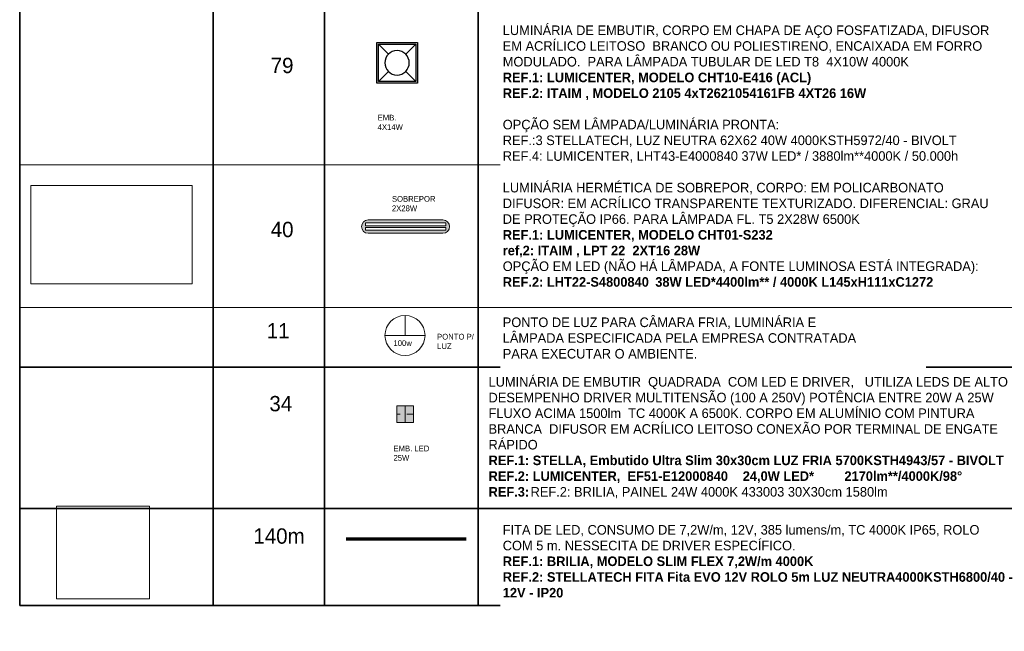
# Model space of a CAD drawing. Header units: metres. Extents: x -31 to 96, y -24 to 31.
# Tile 150 of 155: x 72 to 87, y -10 to -1. Entities that reach past the tile are written whole.
import ezdxf

# ---------------------------------------------------------------- set-up
doc = ezdxf.new("R2010")
doc.units = ezdxf.units.M
doc.linetypes.add('Oculta', pattern=[0.007144, 0.004763, -0.002381])
doc.linetypes.add('Tracejada', pattern=[0.00635, 0.003175, -0.003175])
for name, color, linetype, lineweight in [('A-DETL', 90, 'Continuous', 18), ('A-DETL-GENF', 92, 'Continuous', 18), ('A-DETL-HDLN', 90, 'Oculta', 18), ('A-DETL-MEDM', 33, 'Continuous', 35), ('A-DETL-THIN', 151, 'Continuous', 18), ('A-DETL-WIDE', 214, 'Continuous', 70), ('E-LITE-EQPM', 33, 'Continuous', 18), ('G-ANNO-REFR', 1, 'Tracejada', 18), ('G-ANNO-TEXT', 231, 'Continuous', 9)]:
    doc.layers.add(name, color=color, linetype=linetype, lineweight=lineweight)
doc.styles.add('Century Gothic', font='GOTHIC.TTF', dxfattribs={"height": 0.143711})
doc.styles.add('Century Gothic_8', font='GOTHIC.TTF', dxfattribs={"height": 0.229938})
doc.styles.add('Century Gothic_9', font='GOTHIC.TTF', dxfattribs={"height": 0.086227})
picture_1 = doc.add_image_def('image3.jpg', size_in_pixel=(700, 427))
picture_2 = doc.add_image_def('image4.jpg', size_in_pixel=(208, 207))

# ---------------------------------------------------------------- blocks, each defined once
blk = doc.blocks.new('Family - ___-2162202-LEGENDA MATERIAIS - LUMINOTÉCNICO')
at = {"layer": 'E-LITE-EQPM', "color": 96, "lineweight": 25}
for p, q in [((1.656, -1.396), (2.266, -1.396)), ((1.656, -2.005), (1.656, -1.396)), ((1.682, -1.98), (1.682, -1.421)), ((1.682, -1.421), (2.241, -1.421)), ((1.832, -1.571), (1.682, -1.421)), ((1.682, -1.98), (1.682, -1.421)), ((1.682, -1.421), (2.241, -1.421)), ((2.241, -1.421), (2.09, -1.571)), ((2.241, -1.421), (2.241, -1.98)), ((2.241, -1.421), (2.241, -1.98)), ((2.266, -1.396), (2.266, -2.005)), ((1.682, -1.98), (1.832, -1.83)), ((2.09, -1.83), (2.241, -1.98)), ((2.266, -2.005), (1.656, -2.005)), ((2.241, -1.98), (1.682, -1.98)), ((2.241, -1.98), (1.682, -1.98))]:
    blk.add_line(p, q, dxfattribs=at)
for start, end in [(360, 180), (180, 0)]:
    blk.add_arc((1.961, -1.7), 0.183, start, end, dxfattribs=at)

msp = doc.modelspace()

# ---------------------------------------------------------------- hatches: boundary and pattern name
at = {"layer": 'A-DETL-GENF'}
h = msp.add_hatch(color=2, dxfattribs=at)
h.paths.add_polyline_path([(78.383, -4.257), (78.826, -4.257), (78.852, -4.253), (78.876, -4.243), (78.897, -4.227), (78.912, -4.207), (78.922, -4.183), (78.926, -4.157), (78.922, -4.131), (78.912, -4.107), (78.897, -4.086), (78.876, -4.07), (78.852, -4.06), (78.826, -4.057), (77.706, -4.057), (77.68, -4.06), (77.656, -4.07), (77.636, -4.086), (77.62, -4.107), (77.61, -4.131), (77.606, -4.157), (77.61, -4.183), (77.62, -4.207), (77.636, -4.227), (77.656, -4.243), (77.68, -4.253), (77.706, -4.257), (78.133, -4.257)], flags=0)
h.paths.add_polyline_path([(77.668, -4.21), (77.668, -4.169), (78.868, -4.169), (78.868, -4.21), (77.68, -4.21)], flags=0)
h.paths.add_polyline_path([(77.668, -4.143), (77.668, -4.102), (78.868, -4.102), (78.868, -4.143), (78.133, -4.143)], flags=0)
msp.add_hatch(color=150, dxfattribs=at).paths.add_polyline_path([(78.383, -7.095), (78.383, -6.845), (78.133, -6.845), (78.133, -7.095)], flags=0)

# ---------------------------------------------------------------- linework, layer by layer
at = {"layer": 'A-DETL'}
for p, q in [((77.668, -4.143), (77.668, -4.102)), ((77.668, -4.102), (78.868, -4.102)), ((78.826, -4.057), (77.706, -4.057)), ((78.868, -4.102), (78.868, -4.143)), ((78.868, -4.143), (77.668, -4.143)), ((77.668, -4.21), (77.668, -4.169)), ((77.668, -4.169), (78.868, -4.169)), ((78.868, -4.21), (77.668, -4.21)), ((77.706, -4.257), (78.826, -4.257)), ((78.868, -4.169), (78.868, -4.21)), ((78.258, -5.789), (78.258, -5.489)), ((77.958, -5.789), (78.558, -5.789)), ((78.383, -6.845), (78.133, -6.845)), ((78.133, -6.845), (78.133, -7.095)), ((78.383, -7.095), (78.383, -6.845)), ((78.133, -7.095), (78.383, -7.095))]:
    msp.add_line(p, q, dxfattribs=at)
msp.add_circle((78.258, -5.789), 0.3, dxfattribs=at)
for centre, start, end in [((77.706, -4.157), 90, 270), ((78.826, -4.157), 270, 90)]:
    msp.add_arc(centre, 0.1, start, end, dxfattribs=at)
at = {"layer": 'A-DETL-HDLN'}
msp.add_line((78.383, -6.97), (78.133, -6.97), dxfattribs=at)
at = {"layer": 'A-DETL-MEDM'}
for p, q in [((72.483, -9.841), (72.483, 4.888)), ((75.383, 4.888), (75.383, -9.841)), ((77.053, 4.888), (77.053, -9.841)), ((79.353, 4.888), (79.353, -9.841)), ((94.253, -6.265), (72.483, -6.265)), ((94.253, -8.385), (72.483, -8.385)), ((94.253, -9.841), (72.483, -9.841))]:
    msp.add_line(p, q, dxfattribs=at)
at = {"layer": 'A-DETL-THIN'}
for p, q in [((72.483, -3.232), (94.253, -3.232)), ((72.483, -5.372), (94.253, -5.372)), ((78.258, -6.845), (78.258, -7.095))]:
    msp.add_line(p, q, dxfattribs=at)
at = {"layer": 'A-DETL-WIDE', "color": 104}
msp.add_line((77.377, -8.842), (79.177, -8.842), dxfattribs=at)

# ---------------------------------------------------------------- block references
at = {"color": 96, "lineweight": 25}
msp.add_blockref('Family - ___-2162202-LEGENDA MATERIAIS - LUMINOTÉCNICO', (76.178, 0), dxfattribs=at)

# ---------------------------------------------------------------- texts
at = {"layer": 'G-ANNO-TEXT', "color": 1, "char_height": 0.2299, "attachment_point": 1, "line_spacing_factor": 0.984117, "style": 'Century Gothic_8'}
for s, insert, width in [('79', (76.245, -1.625), 0.42048), ('40', (76.245, -4.085), 0.42048), ('11', (76.185, -5.605), 0.42048), ('34', (76.225, -6.697), 0.42048), ('140m\\P', (75.985, -8.683), 0.98496)]:
    msp.add_mtext(s, dxfattribs=dict(at, insert=insert, width=width))
at = {"layer": 'G-ANNO-TEXT', "color": 7, "char_height": 0.0862, "attachment_point": 1, "line_spacing_factor": 0.984117, "style": 'Century Gothic_9'}
for s, insert, width in [('EMB.\\P4X14W', (77.848, -2.479), 0.45682), ('SOBREPOR\\P2X28W', (78.062, -3.698), 0.73008), ('100w', (78.085, -5.861), 0.35316), ('PONTO P/\\PLUZ\\P', (78.739, -5.765), 0.67932), ('EMB. LED\\P25W', (78.085, -7.441), 0.61233)]:
    msp.add_mtext(s, dxfattribs=dict(at, insert=insert, width=width))
at = {"layer": 'G-ANNO-TEXT', "color": 7, "char_height": 0.14371, "attachment_point": 1, "line_spacing_factor": 0.984117, "style": 'Century Gothic', "bg_fill": 3, "box_fill_scale": 1.25, "bg_fill_color": 0, "bg_fill_transparency": 0}
for s, insert, width in [('PONTO DE LUZ PARA CÂMARA FRIA, LUMINÁRIA E\\PLÂMPADA ESPECIFICADA PELA EMPRESA CONTRATADA\\PPARA EXECUTAR O AMBIENTE.\\P\\P', (79.723, -5.52), 6.3054), ('LUMINÁRIA DE EMBUTIR  QUADRADA  COM LED E DRIVER,   UTILIZA LEDS DE ALTO', (79.51, -6.413), 8.74859)]:
    msp.add_mtext(s, dxfattribs=dict(at, insert=insert, width=width))

# ---------------------------------------------------------------- pictures from other files: only their frames are drawn
at = {"layer": 'G-ANNO-REFR'}
image = msp.add_image(picture_1, insert=(72.65, -5.013), size_in_units=(2.417, 1.474), dxfattribs=at)
image.dxf.flags = 7
image = msp.add_image(picture_2, insert=(73.036, -9.738), size_in_units=(1.394, 1.387), dxfattribs=at)
image.dxf.flags = 7

# ---------------------------------------------------------------- next in the draw order: texts
at = {"layer": 'G-ANNO-TEXT', "color": 7, "attachment_point": 1, "line_spacing_factor": 0.984117, "style": 'Century Gothic', "bg_fill": 3, "box_fill_scale": 1.25, "bg_fill_color": 0, "bg_fill_transparency": 0}
for s, insert, char_height, width in [('LUMINÁRIA DE EMBUTIR, CORPO EM CHAPA DE AÇO FOSFATIZADA, DIFUSOR\\PEM ACRÍLICO LEITOSO  BRANCO OU POLIESTIRENO, ENCAIXADA EM FORRO\\PMODULADO.  PARA LÂMPADA TUBULAR DE LED T8  4X10W 4000K\\P\\fCentury Gothic|b1|i0|c0|p34|;REF.1: LUMICENTER, MODELO CHT10-E416 (ACL)\\fCentury Gothic|b0|i0|c0|p34|;\\P\\fCentury Gothic|b1|i0|c0|p34|;REF.2: ITAIM , MODELO 2105 4xT2621054161FB 4XT26 16W\\fCentury Gothic|b0|i0|c0|p34|;\\P\\POPÇÃO SEM LÂMPADA/LUMINÁRIA PRONTA:\\PREF.:3 STELLATECH, LUZ NEUTRA 62X62 40W 4000KSTH5972/40 - BIVOLT\\PREF.4: LUMICENTER, LHT43-E4000840 37W LED* / 3880lm**4000K / 50.000h\\P\\P\\P\\P\\P\\P', (79.723, -1.14), 0.143711, 8.6562), ('DESEMPENHO DRIVER MULTITENSÃO (100 A 250V) POTÊNCIA ENTRE 20W A 25W', (79.51, -6.649), 0.14371, 8.58435), ('FITA DE LED, CONSUMO DE 7,2W/m, 12V, 385 lumens/m, TC 4000K IP65, ROLO\\PCOM 5 m. NESSECITA DE DRIVER ESPECÍFICO.\\P\\fCentury Gothic|b1|i0|c0|p34|;REF.1: BRILIA, MODELO SLIM FLEX 7,2W/m 4000K\\fCentury Gothic|b0|i0|c0|p34|;\\P\\fCentury Gothic|b1|i0|c0|p34|;REF.2: STELLATECH FITA Fita EVO 12V ROLO 5m LUZ NEUTRA4000KSTH6800/40 -\\fCentury Gothic|b0|i0|c0|p34|;\\P\\fCentury Gothic|b1|i0|c0|p34|;12V - IP20\\fCentury Gothic|b0|i0|c0|p34|;\\P\\P\\P', (79.723, -8.633), 0.143711, 8.7444)]:
    msp.add_mtext(s, dxfattribs=dict(at, insert=insert, char_height=char_height, width=width))

# ---------------------------------------------------------------- next in the draw order: texts
at = {"layer": 'G-ANNO-TEXT', "color": 7, "char_height": 0.14371, "attachment_point": 1, "line_spacing_factor": 0.984117, "style": 'Century Gothic', "bg_fill": 3, "box_fill_scale": 1.25, "bg_fill_color": 0, "bg_fill_transparency": 0}
for s, insert, width in [('LUMINÁRIA HERMÉTICA DE SOBREPOR, CORPO: EM POLICARBONATO', (79.723, -3.5), 7.57974), ('FLUXO ACIMA 1500lm  TC 4000K A 6500K. CORPO EM ALUMÍNIO COM PINTURA', (79.51, -6.884), 8.63636)]:
    msp.add_mtext(s, dxfattribs=dict(at, insert=insert, width=width))

# ---------------------------------------------------------------- next in the draw order: texts
for s, insert, width in [('DIFUSOR: EM ACRÍLICO TRANSPARENTE TEXTURIZADO. DIFERENCIAL: GRAU', (79.723, -3.736), 8.05604), ('BRANCA  DIFUSOR EM ACRÍLICO LEITOSO CONEXÃO POR TERMINAL DE ENGATE', (79.51, -7.12), 8.72669)]:
    msp.add_mtext(s, dxfattribs=dict(at, insert=insert, width=width))

# ---------------------------------------------------------------- next in the draw order: texts
at = {"layer": 'G-ANNO-TEXT', "color": 7, "attachment_point": 1, "line_spacing_factor": 0.984117, "style": 'Century Gothic', "bg_fill": 3, "box_fill_scale": 1.25, "bg_fill_color": 0, "bg_fill_transparency": 0}
for s, insert, char_height, width in [('DE PROTEÇÃO IP66. PARA LÂMPADA FL. T5 2X28W 6500K', (79.723, -3.972), 0.14371, 6.16726), ('RÁPIDO', (79.51, -7.356), 0.1437, 0.865)]:
    msp.add_mtext(s, dxfattribs=dict(at, insert=insert, char_height=char_height, width=width))

# ---------------------------------------------------------------- next in the draw order: texts
for s, insert, char_height, width in [('\\fCentury Gothic|b1|i0|c0|p34|;REF.1: LUMICENTER, MODELO CHT01-S232', (79.723, -4.208), 0.14371, 4.52211), ('\\fCentury Gothic|b1|i0|c0|p34|;REF.1: STELLA, Embutido Ultra Slim 30x30cm LUZ FRIA 5700KSTH4943/57 - BIVOLT', (79.51, -7.591), 0.143711, 8.57887)]:
    msp.add_mtext(s, dxfattribs=dict(at, insert=insert, char_height=char_height, width=width))

# ---------------------------------------------------------------- next in the draw order: texts
at = {"layer": 'G-ANNO-TEXT', "color": 7, "char_height": 0.14371, "attachment_point": 1, "line_spacing_factor": 0.984117, "style": 'Century Gothic', "bg_fill": 3, "box_fill_scale": 1.25, "bg_fill_color": 0, "bg_fill_transparency": 0}
for s, insert, width in [('\\fCentury Gothic|b1|i0|c0|p34|;ref,2: ITAIM , LPT 22  2XT16 28W', (79.723, -4.443), 3.31494), ('\\fCentury Gothic|b1|i0|c0|p34|;REF.2: LUMICENTER,  EF51-E12000840', (79.51, -7.827), 3.95822), ('\\fCentury Gothic|b1|i0|c0|p34|;2170lm**/4000K/98°', (84.844, -7.827), 2.18715)]:
    msp.add_mtext(s, dxfattribs=dict(at, insert=insert, width=width))

# ---------------------------------------------------------------- next in the draw order: texts
for s, insert, width in [('OPÇÃO EM LED (NÃO HÁ LÂMPADA, A FONTE LUMINOSA ESTÁ INTEGRADA):', (79.723, -4.679), 8.29966), ('\\fCentury Gothic|b1|i0|c0|p34|;24,0W LED*', (83.32, -7.827), 1.22907), ('\\fCentury Gothic|b1|i0|c0|p34|;REF.3:  ', (79.51, -8.063), 0.75551)]:
    msp.add_mtext(s, dxfattribs=dict(at, insert=insert, width=width))

# ---------------------------------------------------------------- next in the draw order: texts
for s, insert, width in [('\\fCentury Gothic|b1|i0|c0|p34|;REF.2: LHT22-S4800840', (79.723, -4.915), 2.40066), ('REF.2: BRILIA, PAINEL 24W 4000K 433003 30X30cm 1580lm', (80.14, -8.063), 6.23843)]:
    msp.add_mtext(s, dxfattribs=dict(at, insert=insert, width=width))

# ---------------------------------------------------------------- next in the draw order: texts
at = {"layer": 'G-ANNO-TEXT', "color": 7, "insert": (82.009, -4.915), "char_height": 0.14371, "width": 4.91903, "attachment_point": 1, "line_spacing_factor": 0.984117, "style": 'Century Gothic', "bg_fill": 3, "box_fill_scale": 1.25, "bg_fill_color": 0, "bg_fill_transparency": 0}
msp.add_mtext('\\fCentury Gothic|b1|i0|c0|p34|;38W LED*4400lm** / 4000K L145xH111xC1272', dxfattribs=at)

doc.saveas('drawing.dxf')
